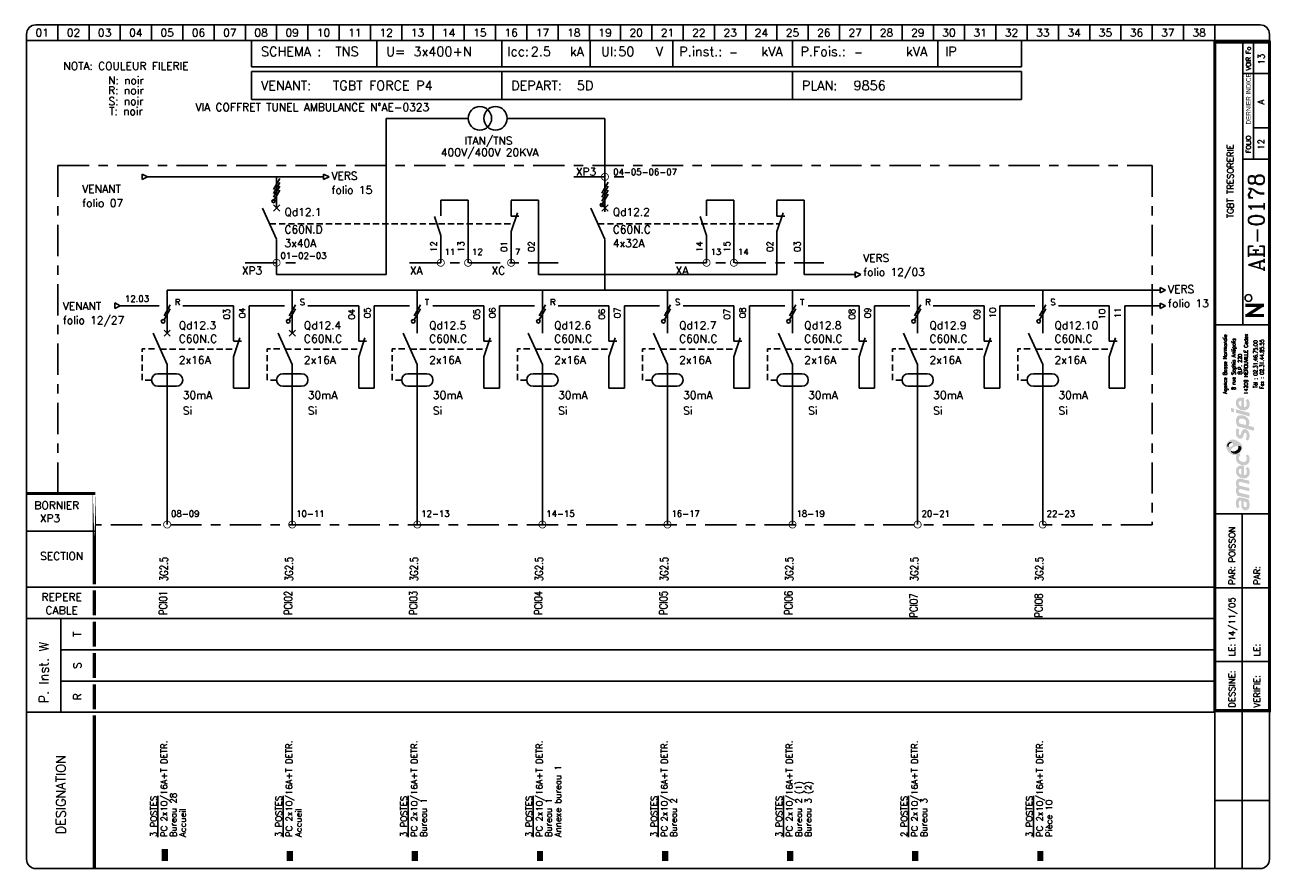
# Model space of a CAD drawing. Header units: millimetres. Extents: x 0 to 398, y -1 to 270.
import ezdxf
from ezdxf.enums import TextEntityAlignment as Align

# ---------------------------------------------------------------- set-up
doc = ezdxf.new("R2010")
doc.units = ezdxf.units.MM
doc.header["$LTSCALE"] = 20
doc.header["$MEASUREMENT"] = 0
doc.linetypes.add('AXES', pattern=[0.95, 0.5, -0.15, 0.15, -0.15])
doc.linetypes.add('DISCONTINU', pattern=[0.15, 0.1, -0.05])
for name, color, linetype in [('POINTILLE', 5, 'DISCONTINU'), ('TEXTE', 3, 'Continuous'), ('TRAIAXE', 6, 'AXES'), ('TRAIFIN', 1, 'Continuous'), ('TRAIGROS', 2, 'Continuous'), ('TRAIMOY', 4, 'Continuous')]:
    doc.layers.add(name, color=color, linetype=linetype)
doc.styles.add('ROMANC', font='romanc')
doc.styles.add('ROMANS8', font='ROMANS8.shx')
doc.styles.get("Standard").update_dxf_attribs({"font": 'simplex.shx'})
doc.styles.add('TEXTE', font='txt8', dxfattribs={"height": 2.5})
doc.styles.add('TXT', font='txt', dxfattribs={"width": 0.8})

# ---------------------------------------------------------------- blocks, each defined once
blk = doc.blocks.new('CART')
at = {"layer": 'TEXTE', "color": 7}
for p, q in [((72.02, 264.91), (72.02, 256.49)), ((112.02, 264.91), (112.02, 256.49)), ((152.02, 264.91), (152.02, 256.49)), ((180.26, 264.91), (180.26, 256.49)), ((206.73, 264.91), (206.73, 256.49)), ((244.98, 264.91), (244.98, 256.49)), ((291.46, 264.91), (291.46, 256.49)), ((318.22, 264.91), (318.22, 256.49)), ((318.22, 256.49), (72.02, 256.49)), ((72, 255), (318.25, 255)), ((72, 246), (72, 255)), ((152, 255), (152, 246)), ((245, 255), (245, 246)), ((318.25, 255), (318.25, 246)), ((318.25, 246), (72, 246)), ((11.02, 79.91), (11.02, 49.91))]:
    blk.add_line(p, q, dxfattribs=at)
at = {"layer": 'TEXTE', "color": 7, "const_width": 1}
for points in [[(395.77, 180.16), (389.77, 180.16)], [(390.27, 176.91), (395.27, 180.16)], [(395.77, 176.91), (389.77, 176.91)]]:
    blk.add_lwpolyline(points, dxfattribs=at)
at = {"layer": 'TEXTE', "color": 7}
blk.add_circle((390.78, 182.5), 1.08, dxfattribs=at)
at = {"layer": 'TRAIAXE', "color": 6}
for p, q in [((10.02, 224.91), (360.02, 224.91)), ((10.02, 119.91), (10.02, 224.91)), ((360.02, 224.91), (360.02, 109.91)), ((360.02, 109.91), (22.02, 109.91))]:
    blk.add_line(p, q, dxfattribs=at)
at = {"layer": 'TRAIFIN', "color": 7}
for p, q in [((10.02, 269.91), (10.02, 264.91)), ((20.02, 269.91), (20.02, 264.91)), ((30.02, 269.91), (30.02, 264.91)), ((40.02, 269.91), (40.02, 264.91)), ((50.02, 269.91), (50.02, 264.91)), ((60.02, 269.91), (60.02, 264.91)), ((70.02, 269.91), (70.02, 264.91)), ((80.02, 269.91), (80.02, 264.91)), ((90.02, 269.91), (90.02, 264.91)), ((100.02, 269.91), (100.02, 264.91)), ((110.02, 269.91), (110.02, 264.91)), ((120.02, 269.91), (120.02, 264.91)), ((130.02, 269.91), (130.02, 264.91)), ((140.02, 269.91), (140.02, 264.91)), ((150.02, 269.91), (150.02, 264.91)), ((160.02, 269.91), (160.02, 264.91)), ((170.02, 269.91), (170.02, 264.91)), ((180.02, 269.91), (180.02, 264.91)), ((190.02, 269.91), (190.02, 264.91)), ((200.02, 269.91), (200.02, 264.91)), ((210.02, 269.91), (210.02, 264.91)), ((220.02, 269.91), (220.02, 264.91)), ((230.02, 269.91), (230.02, 264.91)), ((240.02, 269.91), (240.02, 264.91)), ((250.02, 269.91), (250.02, 264.91)), ((260.02, 269.91), (260.02, 264.91)), ((270.02, 269.91), (270.02, 264.91)), ((280.02, 269.91), (280.02, 264.91)), ((290.02, 269.91), (290.02, 264.91)), ((300.02, 269.91), (300.02, 264.91)), ((310.02, 269.91), (310.02, 264.91)), ((320.02, 269.91), (320.02, 264.91)), ((330.02, 269.91), (330.02, 264.91)), ((340.02, 269.91), (340.02, 264.91)), ((350.02, 269.91), (350.02, 264.91)), ((360.02, 269.91), (360.02, 264.91)), ((370.02, 269.91), (370.02, 264.91)), ((380.02, 269.91), (380.02, 264.91)), ((392.43, 226.95), (392.43, 264.41)), ((392.43, 237), (396.98, 237))]:
    blk.add_line(p, q, dxfattribs=at)
at = {"layer": 'TRAIGROS', "color": 7}
for p, q in [((3.02, 269.91), (394.52, 269.91)), ((0.02, 266.91), (0.02, 264.91)), ((397.52, 264.91), (0.02, 264.91)), ((397.52, 264.91), (0.02, 264.91)), ((0.02, 264.91), (0.02, 2.91)), ((389.02, 173.91), (389.02, 264.41)), ((397.52, 266.91), (397.52, 264.91)), ((397.52, 2.91), (397.52, 264.91)), ((389.02, 254.41), (397.02, 254.41)), ((389.02, 226.92), (397.02, 226.92)), ((380.02, 173.91), (397.52, 173.91)), ((380.02, 113.43), (397.53, 113.43)), ((0.02, 107.91), (22.02, 107.91)), ((0.02, 89.91), (380.02, 89.91)), ((11.02, 79.91), (0.02, 79.91)), ((11.02, 79.91), (380.02, 79.91)), ((11.02, 69.91), (380.02, 69.91)), ((11.02, 59.91), (380.02, 59.91)), ((0.02, 49.91), (380.02, 49.91)), ((380.02, -0.12), (380.02, 50.43)), ((3.02, -0.09), (394.52, -0.09))]:
    blk.add_line(p, q, dxfattribs=at)
for points, const_width in [([(380.02, 264.41), (380.02, 50.43), (397.52, 50.43), (397.52, 264.41), (380.02, 264.41)], 1), ([(0.02, 119.91), (22.02, 119.91)], 1), ([(21.73, 88.91), (21.73, 80.91)], 1), ([(21.73, 78.91), (21.73, 70.91)], 1), ([(21.73, 68.91), (21.73, 60.91)], 1), ([(21.73, 58.91), (21.73, 50.91)], 1), ([(21.73, 48.91), (21.73, 43.38)], 1), ([(21.73, 43.38), (21.73, -0.09)], 1), ([(44.23, 6.14), (44.23, 2.27)], 2), ([(84.23, 5.5), (84.23, 2.27)], 2), ([(124.23, 5.5), (124.23, 2.27)], 2), ([(164.23, 5.5), (164.23, 2.27)], 2), ([(204.23, 5.5), (204.23, 2.27)], 2), ([(244.23, 5.5), (244.23, 2.27)], 2), ([(284.23, 5.5), (284.23, 2.27)], 2), ([(324.23, 5.5), (324.23, 2.27)], 2)]:
    blk.add_lwpolyline(points, dxfattribs=dict(at, const_width=const_width))
at = {"layer": 'TRAIGROS', "color": 7, "const_width": 1}
blk.add_lwpolyline([(21.73, 119.95), (21.73, 90.91)], close=True, dxfattribs=at)
at = {"layer": 'TRAIGROS', "color": 7}
for centre, start, end in [((3.02, 266.91), 90, 180), ((394.52, 266.91), 0, 90), ((3.02, 2.91), 180, 270), ((394.52, 2.91), 270, 0)]:
    blk.add_arc(centre, 3, start, end, dxfattribs=at)
at = {"layer": 'TRAIMOY', "color": 7}
for p, q in [((388.77, -0.1), (388.77, 113.43)), ((380.02, 89.73), (397.53, 89.73)), ((380.02, 66.18), (397.53, 66.18)), ((380.02, 21.66), (397.53, 21.66))]:
    blk.add_line(p, q, dxfattribs=at)
at = {"layer": 'TEXTE', "color": 7}
for s, p in [('01', (5.02, 267.41)), ('02', (15.02, 267.41)), ('03', (25.02, 267.41)), ('04', (35.02, 267.41)), ('05', (45.02, 267.41)), ('06', (55.02, 267.41)), ('07', (65.02, 267.41)), ('08', (75.02, 267.41)), ('09', (85.02, 267.41)), ('10', (95.02, 267.41)), ('11', (105.02, 267.41)), ('12', (115.02, 267.41)), ('13', (125.02, 267.41)), ('14', (135.02, 267.41)), ('15', (145.02, 267.41)), ('16', (155.02, 267.41)), ('17', (165.02, 267.41)), ('18', (175.02, 267.41)), ('19', (185.02, 267.41)), ('20', (195.02, 267.41)), ('21', (205.02, 267.41)), ('22', (215.02, 267.41)), ('23', (225.02, 267.41)), ('24', (235.02, 267.41)), ('25', (245.02, 267.41)), ('26', (255.02, 267.41)), ('27', (265.02, 267.41)), ('28', (275.02, 267.41)), ('29', (285.02, 267.41)), ('30', (295.02, 267.41)), ('31', (305.02, 267.41)), ('32', (315.02, 267.41)), ('33', (325.02, 267.41)), ('34', (335.02, 267.41)), ('35', (345.02, 267.41)), ('36', (355.02, 267.41)), ('37', (365.02, 267.41)), ('38', (375.02, 267.41))]:
    blk.add_text(s, height=2.5, dxfattribs=at).set_placement(p, align=Align.MIDDLE)
for s, height, p in [('kA', 3, (173.77, 259.91)), ('Ul:', 3, (183.77, 259.91)), ('P.inst.:', 3, (208.77, 259.91)), ('kVA', 3, (235.02, 259.91)), ('P.Fois.:', 3, (247.52, 259.91)), ('kVA', 3, (281.27, 259.91)), ('SCHEMA :', 3, (75.02, 259.91)), ('U=', 3, (115.02, 259.91)), ('Icc:', 3, (153.77, 259.91)), ('V', 3, (201.27, 259.91)), ('IP', 3, (293.77, 259.91)), ('VENANT:', 3, (75, 249)), ('DEPART:', 3, (155, 249)), ('PLAN:', 3, (248, 249)), ('BORNIER', 2.5, (2.52, 114.91))]:
    blk.add_text(s, height=height, dxfattribs=at).set_placement(p)
at = {"layer": 'TEXTE', "color": 7, "width": 0.867769}
blk.add_text('VOIR Fo', height=1.5, rotation=90, dxfattribs=at).set_placement((391.52, 255.41), (391.52, 262.91), align=Align.FIT)
at = {"layer": 'TEXTE', "color": 7, "style": 'TXT', "width": 0.8}
blk.add_text('DERNIER INDICE', height=1.5, rotation=90, dxfattribs=at).set_placement((391.52, 238.03))
at = {"layer": 'TEXTE', "color": 7}
for s, height, p in [('FOLIO', 1.5, (391.52, 231.67)), ('T', 2.5, (17.52, 74.91)), ('S', 2.5, (17.52, 64.91)), ('R', 2.5, (17.52, 54.91))]:
    blk.add_text(s, height=height, rotation=90, dxfattribs=at).set_placement(p, align=Align.CENTER)
for s, p in [('SECTION', (11.27, 98.66)), ('REPERE', (11.27, 85.59)), ('CABLE', (11.27, 81.3))]:
    blk.add_text(s, height=2.5, dxfattribs=at).set_placement(p, align=Align.CENTER)
for s, height, p in [('PAR:', 2, (386.53, 90.73)), ('PAR:', 2, (394.53, 90.73)), ('P. Inst. W', 3, (7.05, 52.81)), ('LE:', 2, (386.53, 67.86)), ('LE:', 2, (394.53, 67.86)), ('DESSINE:', 2, (386.53, 51.43)), ('VERIFIE:', 2, (394.53, 51.43)), ('DESIGNATION', 3, (12.52, 10.91))]:
    blk.add_text(s, height=height, rotation=90, dxfattribs=at).set_placement(p)
at = {"layer": 'TEXTE', "color": 4, "style": 'ROMANC'}
for tag, height, p in [('FOLIO_SUIVANT', 2, (395.92, 258.95)), ('INDICE', 2, (395.81, 245.26)), ('FOLIO', 2, (395.81, 231.67)), ('NUMERO', 5, (395.81, 206.7))]:
    blk.add_attdef(tag, text='', height=height, rotation=90, dxfattribs=at).set_placement(p, align=Align.CENTER)
for tag, p, height in [('REGIME_DE_NEUTRE', (98.77, 259.91), 3), ('TENSION', (123.77, 259.91), 3), ('ICC', (161.27, 259.91), 3), ('UI', (189.27, 259.91), 3), ('P_INSTAL', (224.73, 259.91), 2.5), ('PUISSSANCE_DE_FOISO', (264.73, 259.91), 2.5), ('VENANT_DE', (98, 249), 3), ('DEPART', (176, 249), 3), ('PLAN', (264.5, 249), 3)]:
    blk.add_attdef(tag, p, '', height=height, dxfattribs=at)
blk.add_attdef('INTITULE_DU_PLAN', text='', height=2, rotation=90, dxfattribs=at).set_placement((385.02, 219.91), align=Align.MIDDLE)
for tag, p in [('DESSINATEUR', (386.55, 97.87)), ('DATE', (386.53, 72.67))]:
    blk.add_attdef(tag, p, '', height=2, rotation=90, dxfattribs=at)
blk = doc.blocks.new('JC')
at = {"layer": 'TEXTE'}
for s, p in [('NOTA: COULEUR FILERIE', (10.73, 20.01)), ('N: noir', (10.73, 15.46)), ('R: noir', (10.73, 12.25)), ('S: noir', (10.73, 8.81)), ('T: noir', (10.73, 5.6))]:
    blk.add_text(s, height=2.5, dxfattribs=at).set_placement(p, align=Align.MIDDLE)
blk = doc.blocks.new('LOGO')
h = blk.add_hatch(color=187)
h.paths.add_polyline_path([(0.27, -25.15), (-0.26, -25.03), (-0.61, -25.01), (-0.96, -25.01), (-1.3, -25.15), (-1.56, -25.39), (-1.76, -25.66), (-1.92, -26.06), (-2.01, -26.61), (-2, -27.13), (-1.95, -27.54), (-1.82, -27.98), (-1.59, -28.49), (-0.78, -28.03), (-0.88, -27.84), (-0.99, -27.58), (-1.06, -27.27), (-1.09, -26.94), (-1.07, -26.65), (-1.03, -26.36), (-0.9, -26.15), (-0.74, -26.05), (-0.59, -26.04), (-0.23, -26.1), (-0.26, -26.47), (-0.29, -26.77), (-0.31, -27.1), (-0.31, -27.41), (-0.26, -27.77), (-0.19, -28.1), (-0.05, -28.44), (0.2, -28.78), (0.48, -28.98), (0.87, -29.11), (1.22, -29.1), (1.58, -29.04), (1.84, -28.87), (2.14, -28.53), (2.3, -28.16), (2.37, -27.71), (2.36, -27.1), (2.28, -26.51), (2.08, -25.89), (1.89, -25.54), (0.84, -25.3)])
h.paths.add_polyline_path([(0.54, -26.31), (1.32, -26.47), (1.41, -26.69), (1.48, -27.01), (1.49, -27.42), (1.48, -27.74), (1.4, -27.9), (1.29, -28.03), (1.14, -28.09), (0.96, -28.1), (0.81, -28.07), (0.69, -27.97), (0.6, -27.85), (0.54, -27.71), (0.5, -27.54), (0.49, -27.3), (0.49, -27.06), (0.5, -26.59)], flags=16)
h.paths.add_polyline_path([(-0.88, -23.47), (-0.97, -23.29), (-1.06, -23.08), (-1.08, -22.86), (-1.05, -22.63), (-0.97, -22.45), (-0.79, -22.36), (-0.5, -22.33), (2.29, -23.01), (2.29, -21.94), (-0.8, -21.24), (-0.96, -21.08), (-1.06, -20.77), (-1.1, -20.45), (-1, -20.2), (-0.87, -20.11), (-0.7, -20.03), (-0.48, -20.05), (2.29, -20.7), (2.29, -19.65), (-0.36, -19.01), (-0.65, -19), (-1.01, -19.01), (-1.3, -19.12), (-1.55, -19.28), (-1.77, -19.54), (-1.9, -19.8), (-1.98, -20), (-2.02, -20.38), (-2.01, -20.76), (-1.91, -21.13), (-1.79, -21.45), (-1.64, -21.71), (-1.75, -21.83), (-1.89, -22.08), (-1.98, -22.36), (-2.01, -22.66), (-2.01, -23), (-1.95, -23.36), (-1.85, -23.71), (-1.69, -24.08), (-1.5, -24.43), (2.29, -25.32), (2.29, -24.26)])
h.paths.add_polyline_path([(-0.19, -14.81), (-0.51, -14.81), (-0.91, -14.88), (-1.19, -15), (-1.42, -15.16), (-1.64, -15.38), (-1.83, -15.67), (-1.95, -15.97), (-2, -16.26), (-2.02, -16.52), (-2.01, -16.84), (-1.96, -17.15), (-1.84, -17.46), (-1.65, -17.81), (-1.41, -18.09), (-1.14, -18.33), (-0.89, -18.51), (-0.59, -18.68), (-0.17, -18.82), (0.24, -18.89), (0.59, -18.91), (0.98, -18.88), (1.37, -18.75), (1.77, -18.51), (2.17, -18.06), (2.33, -17.58), (2.38, -17.11), (2.38, -16.56), (2.33, -16.15), (2.2, -15.79), (2.03, -15.5), (1.82, -15.25), (1.14, -15.68), (1.3, -15.94), (1.42, -16.3), (1.49, -16.68), (1.49, -16.99), (1.43, -17.33), (1.23, -17.63), (0.99, -17.81), (0.79, -17.86), (0.6, -17.84), (0.6, -14.97), (0.23, -14.85)])
h.paths.add_polyline_path([(-0.26, -17.69), (-0.43, -17.64), (-0.58, -17.55), (-0.76, -17.39), (-0.9, -17.24), (-1.01, -17.02), (-1.06, -16.86), (-1.08, -16.63), (-1.06, -16.36), (-0.96, -16.16), (-0.83, -15.98), (-0.62, -15.87), (-0.44, -15.83), (-0.26, -15.83)], flags=16)
h.paths.add_polyline_path([(-0.09, -13.56), (-0.44, -13.4), (-0.74, -13.16), (-0.95, -12.9), (-1.04, -12.61), (-1.08, -12.36), (-1.02, -12.05), (-0.89, -11.83), (-0.73, -11.69), (-0.61, -11.61), (-0.5, -11.55), (-0.88, -10.89), (-1.08, -11.04), (-1.32, -11.18), (-1.51, -11.28), (-1.78, -11.38), (-1.87, -11.55), (-1.97, -11.89), (-2.01, -12.3), (-1.98, -12.76), (-1.82, -13.35), (-1.54, -13.76), (-1.25, -14.08), (-0.85, -14.34), (-0.48, -14.51), (-0.05, -14.65), (0.44, -14.71), (0.94, -14.69), (1.47, -14.5), (1.83, -14.25), (2.09, -13.94), (2.26, -13.6), (2.36, -13.21), (2.39, -12.82), (2.37, -12.43), (2.27, -11.98), (2.07, -11.58), (1.82, -11.23), (1.12, -11.67), (1.29, -11.95), (1.43, -12.27), (1.45, -12.61), (1.43, -12.96), (1.23, -13.36), (0.95, -13.57), (0.61, -13.63), (0.31, -13.63)])
h.paths.add_polyline_path([(1.25, -3.19), (0.94, -3.13), (0.59, -3.14), (0.32, -3.25), (0.1, -3.49), (-0.12, -3.81), (-0.25, -4.17), (-0.38, -4.62), (-0.46, -4.92), (-0.59, -5.03), (-0.74, -5.08), (-0.86, -5.03), (-0.96, -4.94), (-1.06, -4.74), (-1.12, -4.53), (-1.11, -4.23), (-1.07, -3.86), (-1.01, -3.51), (-0.93, -3.23), (-1.72, -2.85), (-1.84, -3.12), (-1.93, -3.4), (-1.97, -3.68), (-2, -3.98), (-2.02, -4.32), (-2, -4.65), (-1.94, -5.01), (-1.8, -5.31), (-1.64, -5.58), (-1.4, -5.84), (-1.11, -6.04), (-0.85, -6.17), (-0.56, -6.2), (-0.24, -6.15), (0.01, -5.99), (0.18, -5.81), (0.32, -5.51), (0.41, -5.18), (0.51, -4.86), (0.57, -4.63), (0.67, -4.45), (0.78, -4.33), (0.97, -4.29), (1.15, -4.35), (1.3, -4.55), (1.41, -4.85), (1.44, -5.24), (1.41, -5.62), (1.33, -5.91), (1.23, -6.15), (1.09, -6.39), (1.78, -6.81), (1.86, -6.74), (1.97, -6.61), (2.14, -6.32), (2.27, -6), (2.36, -5.62), (2.37, -5.24), (2.35, -4.86), (2.3, -4.52), (2.19, -4.21), (2.03, -3.92), (1.85, -3.65), (1.57, -3.35)])
h.paths.add_polyline_path([(1.14, 0.91), (0.82, 1.08), (0.5, 1.2), (0.1, 1.27), (-0.26, 1.3), (-0.73, 1.29), (-1.12, 1.19), (-1.38, 1.04), (-1.61, 0.8), (-1.77, 0.55), (-1.89, 0.33), (-1.98, 0.01), (-2.01, -0.32), (-1.99, -0.65), (-1.95, -1.02), (-1.88, -1.34), (-1.76, -1.63), (-1.63, -1.96), (-1.52, -2.24), (3.84, -3.66), (3.84, -2.51), (1.96, -2.01), (2.11, -1.85), (2.24, -1.56), (2.27, -1.32), (2.29, -1.04), (2.27, -0.75), (2.21, -0.44), (2.07, -0.1), (1.9, 0.2), (1.71, 0.44), (1.43, 0.71)])
h.paths.add_polyline_path([(0.98, -1.77), (-0.92, -1.28), (-0.98, -1.1), (-1.05, -0.84), (-1.07, -0.56), (-1.04, -0.29), (-0.94, -0.06), (-0.77, 0.11), (-0.53, 0.2), (-0.24, 0.22), (0.04, 0.2), (0.35, 0.13), (0.58, 0.05), (0.81, -0.07), (1.02, -0.24), (1.19, -0.46), (1.27, -0.68), (1.28, -0.93), (1.28, -1.16), (1.24, -1.43), (1.15, -1.61)], flags=16)
h.paths.add_polyline_path([(-1.97, 3.22), (-1.97, 2.11), (2.35, 0.95), (2.35, 2.06)])
h.paths.add_polyline_path([(-3.55, 3.65), (-3.55, 2.48), (-2.65, 2.25), (-2.65, 3.43)])
h.paths.add_polyline_path([(-0.19, 6.99), (-0.51, 6.99), (-0.91, 6.92), (-1.19, 6.81), (-1.42, 6.64), (-1.64, 6.43), (-1.83, 6.14), (-1.95, 5.83), (-2, 5.54), (-2.02, 5.28), (-2.01, 4.96), (-1.96, 4.66), (-1.84, 4.34), (-1.65, 4), (-1.41, 3.71), (-1.14, 3.48), (-0.89, 3.29), (-0.59, 3.12), (-0.17, 2.98), (0.24, 2.92), (0.59, 2.89), (0.98, 2.93), (1.37, 3.06), (1.77, 3.29), (2.17, 3.75), (2.33, 4.22), (2.38, 4.7), (2.38, 5.24), (2.33, 5.65), (2.2, 6.02), (2.03, 6.3), (1.82, 6.56), (1.14, 6.13), (1.3, 5.87), (1.42, 5.5), (1.49, 5.12), (1.49, 4.82), (1.43, 4.47), (1.23, 4.17), (0.99, 4), (0.79, 3.94), (0.6, 3.96), (0.6, 6.83), (0.23, 6.96)])
h.paths.add_polyline_path([(-0.26, 4.11), (-0.43, 4.16), (-0.58, 4.26), (-0.76, 4.42), (-0.9, 4.56), (-1.01, 4.78), (-1.06, 4.95), (-1.08, 5.17), (-1.06, 5.44), (-0.96, 5.64), (-0.83, 5.82), (-0.62, 5.93), (-0.44, 5.97), (-0.26, 5.97)], flags=16)
h = blk.add_hatch(color=135)
h.paths.add_polyline_path([(-2.62, -6.48), (-2.99, -6.44), (-3.33, -6.46), (-3.66, -6.54), (-3.9, -6.66), (-4.19, -6.88), (-4.48, -7.12), (-4.72, -7.4), (-4.9, -7.71), (-5.08, -8.08), (-5.15, -8.51), (-5.14, -8.84), (-5.03, -9.22), (-4.88, -9.56), (-4.68, -9.88), (-4.46, -10.22), (-4.19, -10.51), (-3.87, -10.81), (-3.57, -11.02), (-3.23, -11.21), (-2.91, -11.36), (-2.54, -11.44), (-2.16, -11.45), (-1.78, -11.38), (-1.51, -11.28), (-1.32, -11.18), (-1.08, -11.04), (-0.88, -10.89), (-0.73, -10.77), (-0.54, -10.54), (-0.29, -10.22), (-0.06, -9.77), (0.06, -9.2), (0.05, -8.64), (-0.11, -8.22), (-0.36, -7.85), (-0.69, -7.52), (-1.07, -7.21), (-1.43, -6.95), (-1.9, -6.73), (-2.27, -6.57)])
h.paths.add_polyline_path([(-2.94, -7.94), (-2.93, -8.06), (-2.93, -8.18), (-2.98, -8.34), (-3.08, -8.43), (-3.22, -8.54), (-3.43, -8.66), (-3.65, -8.75), (-3.89, -8.84), (-4.16, -8.87), (-4.34, -8.85), (-4.5, -8.82), (-4.67, -8.73), (-4.76, -8.58), (-4.8, -8.43), (-4.79, -8.24), (-4.75, -8.06), (-4.69, -7.92), (-4.59, -7.78), (-4.48, -7.64), (-4.34, -7.51), (-4.19, -7.41), (-4, -7.31), (-3.79, -7.28), (-3.58, -7.31), (-3.42, -7.38), (-3.25, -7.49), (-3.12, -7.62), (-3.02, -7.79)], flags=16)
h.paths.add_polyline_path([(-1.84, -8.57), (-1.32, -8.49), (-1.12, -8.49), (-0.87, -8.49), (-0.65, -8.57), (-0.45, -8.72), (-0.32, -8.9), (-0.26, -9.1), (-0.28, -9.35), (-0.35, -9.63), (-0.51, -9.97), (-0.73, -10.32), (-1.02, -10.58), (-1.39, -10.82), (-1.78, -10.98), (-2.23, -11.04), (-2.55, -11.01), (-2.82, -10.95), (-3.16, -10.77), (-3.4, -10.52), (-3.53, -10.28), (-3.6, -10.02), (-3.6, -9.73), (-3.5, -9.48), (-3.31, -9.23), (-3, -9.04), (-2.68, -8.88), (-2.26, -8.71)], flags=16)
h = blk.add_hatch(color=253)
h.paths.add_polyline_path([(-4, -7.31), (-4.19, -7.41), (-4.34, -7.51), (-4.48, -7.64), (-4.59, -7.78), (-4.69, -7.92), (-4.75, -8.06), (-4.79, -8.24), (-4.8, -8.43), (-4.76, -8.58), (-4.67, -8.73), (-4.5, -8.82), (-4.34, -8.85), (-4.36, -8.64), (-4.33, -8.43), (-4.27, -8.21), (-4.19, -8.05), (-4.09, -7.91), (-3.95, -7.79), (-3.82, -7.69), (-3.65, -7.62), (-3.47, -7.58), (-3.28, -7.58), (-3.12, -7.62), (-3.25, -7.49), (-3.42, -7.38), (-3.58, -7.31), (-3.79, -7.28)])
h.paths.add_polyline_path([(-0.87, -8.49), (-1.12, -8.49), (-1.32, -8.49), (-1.27, -8.65), (-1.22, -8.89), (-1.24, -9.17), (-1.31, -9.4), (-1.45, -9.63), (-1.67, -9.84), (-1.91, -10), (-2.2, -10.15), (-2.48, -10.22), (-2.71, -10.25), (-2.97, -10.24), (-3.22, -10.21), (-3.44, -10.12), (-3.6, -10.02), (-3.53, -10.28), (-3.4, -10.52), (-3.16, -10.77), (-2.82, -10.95), (-2.55, -11.01), (-2.23, -11.04), (-1.78, -10.98), (-1.39, -10.82), (-1.02, -10.58), (-0.73, -10.32), (-0.51, -9.97), (-0.35, -9.63), (-0.28, -9.35), (-0.26, -9.1), (-0.32, -8.9), (-0.45, -8.72), (-0.65, -8.57)])
at = {"color": 7, "style": 'ROMANS8', "width": 0.8}
for s, height, p in [('Agence Basse Normandie', 1.2384, (-4.85, 17.68)), ('8 rue Sophia Antipolis', 1.2384, (-2.12, 17.68)), ('14209 HEROUVILLE Cedex', 1.2384, (1.84, 17.68)), ('B.P. 220', 1.238, (-0.08, 17.68)), ('Tél : 02.31.46.75.00', 1.2384, (4.88, 17.68)), ('Fax : 02.31.44.85.55', 1.2384, (6.91, 17.68))]:
    blk.add_text(s, height=height, rotation=90, dxfattribs=at).set_placement(p, align=Align.CENTER)
blk = doc.blocks.new('U100')
at = {"layer": 'TRAIFIN'}
for p, q in [((1.11, 2.62), (-0.89, -0.88)), ((-0.89, -2.13), (1.11, 1.37))]:
    blk.add_line(p, q, dxfattribs=at)
blk.add_circle((-1.18, -2.64), 0.585, dxfattribs=at)
blk = doc.blocks.new('R12')
at = {"layer": 'TRAIFIN'}
blk.add_line((0, 0), (0, 10), dxfattribs=at)
at = {"layer": 'TRAIGROS'}
for p, q in [((2, 16), (0, 10)), ((0, 15), (2.5, 15))]:
    blk.add_line(p, q, dxfattribs=at)
blk = doc.blocks.new('U75')
at = {"layer": 'TRAIFIN', "const_width": 0.25}
blk.add_lwpolyline([(-1.125, 0, 1), (1.125, 0, 1)], format="xyb", close=True, dxfattribs=at)
blk = doc.blocks.new('U102')
at = {"layer": 'TRAIFIN'}
for p, q in [((1, 0.75), (-1, -2.75)), ((-1, -4), (1, -0.5)), ((1, -1.75), (-1, -5.25)), ((-1, -6.5), (1, -3))]:
    blk.add_line(p, q, dxfattribs=at)
blk.add_circle((-1, -6.5), 0.5, dxfattribs=at)

msp = doc.modelspace()

# ---------------------------------------------------------------- linework, layer by layer
for p, q in [((36.97, 222.17), (36.97, 220.4)), ((36.97, 222.17), (38.75, 221.29)), ((36.97, 220.4), (38.75, 221.29)), ((95, 222.17), (95, 220.4)), ((95, 222.17), (96.78, 221.29)), ((95, 220.4), (96.78, 221.29)), ((265, 190.89), (266.78, 190)), ((265, 190.89), (265, 189.11)), ((265, 189.11), (266.78, 190)), ((362.5, 185.89), (364.28, 185)), ((362.5, 185.89), (362.5, 184.11)), ((362.5, 184.11), (364.28, 185)), ((28.22, 180.92), (28.22, 179.15)), ((28.22, 180.92), (30, 180.04)), ((28.22, 179.15), (30, 180.04)), ((362.5, 180.89), (364.28, 180)), ((362.5, 180.89), (362.5, 179.11)), ((362.5, 179.11), (364.28, 180))]:
    msp.add_line(p, q)
at = {"layer": 'POINTILLE'}
for p, q in [((77.77, 206.25), (155.83, 206.25)), ((182.77, 206.25), (240.83, 206.25)), ((42.8, 166.14), (67.06, 166.14)), ((82.8, 166.14), (107.06, 166.14)), ((122.8, 166.14), (147.06, 166.14)), ((162.8, 166.14), (187.06, 166.14)), ((202.8, 166.14), (227.06, 166.14)), ((242.8, 166.14), (267.06, 166.14)), ((282.8, 166.14), (307.06, 166.14)), ((322.8, 166.14), (347.06, 166.14))]:
    msp.add_line(p, q, dxfattribs=at)
at = {"layer": 'POINTILLE', "flags": 128}
for points in [[(40, 156.25), (37, 156.25), (37, 166.25), (42, 166.25)], [(80, 156.25), (77, 156.25), (77, 166.25), (82, 166.25)], [(120, 156.25), (117, 156.25), (117, 166.25), (122, 166.25)], [(160, 156.25), (157, 156.25), (157, 166.25), (162, 166.25)], [(200, 156.25), (197, 156.25), (197, 166.25), (202, 166.25)], [(240, 156.25), (237, 156.25), (237, 166.25), (242, 166.25)], [(280, 156.25), (277, 156.25), (277, 166.25), (282, 166.25)], [(320, 156.25), (317, 156.25), (317, 166.25), (322, 166.25)]]:
    msp.add_lwpolyline(points, dxfattribs=at)
at = {"layer": 'TRAIAXE'}
for p, q in [((175, 221.29), (192.5, 221.25)), ((70, 193.79), (87.5, 193.75)), ((122.5, 193.79), (170, 193.75)), ((207.5, 193.79), (255, 193.75))]:
    msp.add_line(p, q, dxfattribs=at)
at = {"layer": 'TRAIFIN'}
for p, q in [((132.5, 208.79), (132.5, 213.79)), ((141.25, 213.79), (132.5, 213.79)), ((141.25, 213.79), (141.25, 193.79)), ((163.75, 213.79), (155, 213.79)), ((155, 208.75), (155, 213.75)), ((163.75, 213.79), (163.75, 190)), ((226.25, 213.79), (217.5, 213.79)), ((217.5, 208.79), (217.5, 213.79)), ((226.25, 213.79), (226.25, 193.79)), ((248.75, 213.79), (240, 213.79)), ((240, 208.75), (240, 213.75)), ((248.75, 213.79), (248.75, 190)), ((132.5, 193.79), (132.5, 202.54)), ((217.5, 193.79), (217.5, 202.54)), ((240, 190), (240, 193.75)), ((163.75, 190), (240, 190)), ((248.75, 190), (265, 190)), ((66.25, 168.75), (66.25, 180.04)), ((71.25, 153.64), (71.25, 180)), ((106.25, 168.71), (106.25, 180)), ((111.25, 153.64), (111.25, 180)), ((146.25, 168.71), (146.25, 180)), ((151.25, 153.64), (151.25, 180)), ((186.25, 168.71), (186.25, 180)), ((191.25, 153.64), (191.25, 180)), ((226.25, 168.71), (226.25, 180)), ((231.25, 153.64), (231.25, 180)), ((266.25, 168.71), (266.25, 180)), ((271.25, 153.64), (271.25, 180)), ((306.25, 168.71), (306.25, 180)), ((311.25, 153.64), (311.25, 180)), ((346.25, 168.71), (346.25, 180)), ((351.25, 153.64), (351.25, 180)), ((66.25, 153.71), (66.25, 153.64)), ((66.25, 153.64), (71.25, 153.64)), ((106.25, 153.71), (106.25, 153.64)), ((106.25, 153.64), (111.25, 153.64)), ((146.25, 153.71), (146.25, 153.64)), ((146.25, 153.64), (151.25, 153.64)), ((186.25, 153.71), (186.25, 153.64)), ((186.25, 153.64), (191.25, 153.64)), ((226.25, 153.71), (226.25, 153.64)), ((226.25, 153.64), (231.25, 153.64)), ((266.25, 153.71), (266.25, 153.64)), ((266.25, 153.64), (271.25, 153.64)), ((306.25, 153.71), (306.25, 153.64)), ((306.25, 153.64), (311.25, 153.64)), ((346.25, 153.71), (346.25, 153.64)), ((346.25, 153.64), (351.25, 153.64))]:
    msp.add_line(p, q, dxfattribs=at)
for points in [[(30, 180.04), (42.5, 180.04)], [(50, 180.04), (66.25, 180.04)], [(71.25, 180), (82.5, 180)], [(90, 180), (106.25, 180)], [(111.25, 180), (122.5, 180)], [(130, 180), (146.25, 180)], [(151.25, 180), (162.5, 180)], [(170, 180), (186.25, 180)], [(191.25, 180), (202.5, 180)], [(210, 180), (226.25, 180)], [(231.25, 180), (242.5, 180)], [(250, 180), (266.25, 180)], [(271.25, 180), (282.5, 180)], [(290, 180), (306.25, 180)], [(311.25, 180), (322.5, 180)], [(330, 180), (346.25, 180)], [(351.25, 180), (362.5, 180)]]:
    msp.add_lwpolyline(points, dxfattribs=at)
at = {"layer": 'TRAIGROS'}
for p, q in [((115, 190), (115, 240)), ((115, 240), (141.25, 240)), ((153.75, 240), (185, 240)), ((185, 240), (185, 221.25)), ((95, 221.29), (38.75, 221.29)), ((80, 221.29), (80, 211.25)), ((185, 221.29), (185, 210.04)), ((75.5, 211.29), (80, 201.29)), ((79, 210.29), (81, 212.29)), ((79, 212.29), (81, 210.29)), ((180.5, 211.29), (185, 201.29)), ((184, 212.29), (186, 210.29)), ((184, 210.29), (186, 212.29)), ((130.5, 208.54), (132.5, 202.54)), ((215.5, 208.54), (217.5, 202.54)), ((80, 201.25), (80, 193.75)), ((80, 193.75), (80, 190)), ((80, 190), (115, 190)), ((362.5, 185), (45, 185)), ((44, 170.25), (46, 172.25)), ((44, 172.25), (46, 170.25)), ((84, 172.25), (86, 170.25)), ((84, 170.25), (86, 172.25)), ((40.5, 171.25), (45, 161.25)), ((80.5, 171.25), (85, 161.25)), ((120.5, 171.25), (125, 161.25)), ((160.5, 171.25), (165, 161.25)), ((200.5, 171.25), (205, 161.25)), ((240.5, 171.25), (245, 161.25)), ((280.5, 171.25), (285, 161.25)), ((320.5, 171.25), (325, 161.25)), ((42, 158.25), (48, 158.25)), ((82, 158.25), (88, 158.25)), ((122, 158.25), (128, 158.25)), ((162, 158.25), (168, 158.25)), ((202, 158.25), (208, 158.25)), ((242, 158.25), (248, 158.25)), ((282, 158.25), (288, 158.25)), ((322, 158.25), (328, 158.25)), ((48, 154.25), (42, 154.25)), ((88, 154.25), (82, 154.25)), ((128, 154.25), (122, 154.25)), ((168, 154.25), (162, 154.25)), ((208, 154.25), (202, 154.25)), ((248, 154.25), (242, 154.25)), ((288, 154.25), (282, 154.25)), ((328, 154.25), (322, 154.25))]:
    msp.add_line(p, q, dxfattribs=at)
msp.add_lwpolyline([(185, 201.25), (185, 185.04)], dxfattribs=at)
for centre in [(145, 240), (150, 240)]:
    msp.add_circle(centre, 3.75, dxfattribs=at)
for centre, start, end in [((42, 156.25), 90, 270), ((48, 156.25), 270, 90), ((82, 156.25), 90, 270), ((88, 156.25), 270, 90), ((122, 156.25), 90, 270), ((128, 156.25), 270, 90), ((162, 156.25), 90, 270), ((168, 156.25), 270, 90), ((202, 156.25), 90, 270), ((208, 156.25), 270, 90), ((242, 156.25), 90, 270), ((248, 156.25), 270, 90), ((282, 156.25), 90, 270), ((288, 156.25), 270, 90), ((322, 156.25), 90, 270), ((328, 156.25), 270, 90)]:
    msp.add_arc(centre, 2, start, end, dxfattribs=at)
at = {"layer": 'TRAIMOY'}
for p, q in [((45, 185), (45, 171.25)), ((85, 185), (85, 171.25)), ((125, 185), (125, 171.25)), ((165, 185), (165, 171.25)), ((205, 185), (205, 171.25)), ((245, 185), (245, 171.25)), ((285, 185), (285, 171.25)), ((325, 185), (325, 171.25)), ((45, 161.25), (45, 110)), ((85, 161.25), (85, 110)), ((125, 161.25), (125, 110)), ((165, 161.25), (165, 110)), ((205, 161.25), (205, 110)), ((245, 161.25), (245, 110)), ((285, 161.25), (285, 110)), ((325, 161.25), (325, 110))]:
    msp.add_line(p, q, dxfattribs=at)

# ---------------------------------------------------------------- block references
msp.add_blockref('CART', (0, 0)).add_auto_attribs({'INTITULE_DU_PLAN': 'TGBT TRESORERIE', 'NUMERO': 'AE-0178', 'FOLIO': '12', 'INDICE': 'A', 'FOLIO_SUIVANT': '13', 'REGIME_DE_NEUTRE': 'TNS', 'TENSION': '3x400+N', 'ICC': '2.5', 'UI': '50', 'P_INSTAL': '-', 'PUISSSANCE_DE_FOISO': '-', 'VENANT_DE': 'TGBT FORCE P4', 'DEPART': '5D', 'PLAN': '9856', 'DATE': '14/11/05', 'DESSINATEUR': 'POISSON'})
for name, p in [('JC', (21.1, 236.75)), ('LOGO', (388.77, 143.67))]:
    msp.add_blockref(name, p)
at = {"layer": 'TEXTE'}
for p in [(155, 193.75), (240, 193.75), (66.25, 153.71), (106.25, 153.71), (146.25, 153.71), (186.25, 153.71), (226.25, 153.71), (266.25, 153.71), (306.25, 153.71), (346.25, 153.71)]:
    msp.add_blockref('R12', p, dxfattribs=at)
at = {"layer": 'TRAIFIN'}
for name, p in [('U102', (80, 220)), ('U102', (185, 218.79)), ('U75', (185, 221.29)), ('U75', (80, 193.79)), ('U75', (132.5, 193.79)), ('U75', (141.25, 193.79)), ('U75', (155, 193.79)), ('U75', (217.5, 193.79)), ('U75', (226.25, 193.79)), ('U75', (45, 110)), ('U75', (85, 110)), ('U75', (125, 110)), ('U75', (165, 110)), ('U75', (205, 110)), ('U75', (245, 110)), ('U75', (285, 110)), ('U75', (325, 110))]:
    msp.add_blockref(name, p, dxfattribs=at)
at = {"layer": 'TRAIMOY'}
for p in [(44.89, 177.68), (84.89, 177.68), (124.89, 177.68), (164.89, 177.68), (204.89, 177.68), (244.89, 177.68), (284.89, 177.68), (324.89, 177.68)]:
    msp.add_blockref('U100', p, dxfattribs=at)

# ---------------------------------------------------------------- texts
at = {"layer": 'TEXTE'}
for s, height, p in [('ITAN/TNS', 2.5, (140.05, 231.61)), ('400V/400V 20KVA', 2.5, (132.55, 227.86)), ('04-05-06-07', 2, (187.64, 221.86)), ('VERS', 2.5, (97.55, 220.36)), ('VENANT', 2.5, (17.85, 216.18)), ('folio 15', 2.5, (97.55, 215.84)), ('folio 07', 2.5, (17.85, 211.65)), ('Qd12.1', 2.5, (82.5, 208.79)), ('Qd12.2', 2.5, (187.5, 208.79)), ('C60N.D', 2.5, (82.5, 203.18)), ('C60N.C', 2.5, (187.5, 203.18)), ('3x40A', 2.5, (82.5, 198.79)), ('4x32A', 2.5, (187.5, 198.79)), ('01-02-03', 2, (81.25, 195.04)), ('11', 2, (133.75, 196.29)), ('12', 2, (142.5, 196.29)), ('7', 2, (156.25, 196.29)), ('13', 2, (218.75, 196.29)), ('14', 2, (227.5, 196.29)), ('VERS', 2.5, (267.55, 194.08)), ('folio 12/03', 2.5, (267.55, 189.55)), ('VERS', 2.5, (365.05, 184.08)), ('VENANT', 2.5, (11.6, 178.68)), ('R', 2, (47.39, 180.18)), ('S', 2, (87.39, 180.18)), ('T', 2, (127.39, 180.18)), ('R', 2, (167.39, 180.18)), ('S', 2, (207.39, 180.18)), ('T', 2, (247.39, 180.18)), ('R', 2, (287.39, 180.18)), ('S', 2, (327.39, 180.18)), ('folio 13', 2.5, (365.05, 179.55)), ('folio 12/27', 2.5, (11.6, 174.15)), ('Qd12.3', 2.5, (48.75, 172.5)), ('Qd12.4', 2.5, (88.75, 172.5)), ('Qd12.5', 2.5, (128.75, 172.5)), ('Qd12.6', 2.5, (168.75, 172.5)), ('Qd12.7', 2.5, (208.75, 172.5)), ('Qd12.8', 2.5, (248.75, 172.5)), ('Qd12.9', 2.5, (288.75, 172.5)), ('Qd12.10', 2.5, (328.75, 172.5)), ('C60N.C', 2.5, (48.75, 168.21)), ('C60N.C', 2.5, (88.75, 168.21)), ('C60N.C', 2.5, (128.75, 168.21)), ('C60N.C', 2.5, (168.75, 168.21)), ('C60N.C', 2.5, (208.75, 168.21)), ('C60N.C', 2.5, (248.75, 168.21)), ('C60N.C', 2.5, (288.75, 168.21)), ('C60N.C', 2.5, (328.75, 168.21)), ('2x16A', 2.5, (48.75, 161.43)), ('2x16A', 2.5, (88.75, 161.43)), ('2x16A', 2.5, (128.75, 161.43)), ('2x16A', 2.5, (168.75, 161.43)), ('2x16A', 2.5, (208.75, 161.43)), ('2x16A', 2.5, (248.75, 161.43)), ('2x16A', 2.5, (288.75, 161.43)), ('2x16A', 2.5, (328.75, 161.43)), ('30mA', 2.5, (50, 150.18)), ('30mA', 2.5, (90, 150.18)), ('30mA', 2.5, (130, 150.18)), ('30mA', 2.5, (170, 150.18)), ('30mA', 2.5, (210, 150.18)), ('30mA', 2.5, (250, 150.18)), ('30mA', 2.5, (290, 150.18)), ('30mA', 2.5, (330, 150.18)), ('Si', 2.5, (50, 145.18)), ('Si', 2.5, (90, 145.18)), ('Si', 2.5, (130, 145.18)), ('Si', 2.5, (170, 145.18)), ('Si', 2.5, (210, 145.18)), ('Si', 2.5, (250, 145.18)), ('Si', 2.5, (290, 145.18)), ('Si', 2.5, (330, 145.18)), ('08-09', 2, (46.25, 112.5)), ('10-11', 2, (86.25, 112.5)), ('12-13', 2, (126.25, 112.5)), ('14-15', 2, (166.25, 112.5)), ('16-17', 2, (206.25, 112.5)), ('18-19', 2, (246.25, 112.5)), ('20-21', 2, (286.25, 112.5)), ('22-23', 2, (326.25, 112.5))]:
    msp.add_text(s, height=height, dxfattribs=at).set_placement(p)
for s, height, p in [('XP3', 2.5, (178.97, 222.94)), ('XP3', 2.5, (72.14, 191.29)), ('XA', 2.5, (124.64, 191.29)), ('XC', 2.5, (150.89, 191.29)), ('XA', 2.5, (209.64, 191.29)), ('12.03', 2, (35.37, 182.29))]:
    msp.add_text(s, height=height, dxfattribs=at).set_placement(p, align=Align.MIDDLE)
for s, p in [('12', (130.25, 198.96)), ('13', (139, 198.96)), ('01', (152.75, 198.96)), ('02', (161.5, 198.96)), ('14', (215.25, 198.96)), ('15', (224, 198.96)), ('02', (237.75, 198.96)), ('03', (246.5, 198.96)), ('03', (64, 177.37)), ('04', (69, 177.76)), ('04', (104, 177.33)), ('05', (109, 177.76)), ('05', (144, 177.33)), ('06', (149, 177.76)), ('06', (184, 177.33)), ('07', (189, 177.76)), ('07', (224, 177.33)), ('08', (229, 177.76)), ('08', (264, 177.33)), ('09', (269, 177.76)), ('09', (304, 177.33)), ('10', (309, 177.76)), ('10', (344, 177.33)), ('11', (349, 177.76))]:
    msp.add_text(s, height=2, rotation=90, dxfattribs=at).set_placement(p, align=Align.MIDDLE)
at = {"layer": 'TEXTE', "color": 4}
msp.add_text(' XP3', height=2.5, dxfattribs=at).set_placement((2.52, 110.74))
at = {"layer": 'TEXTE', "style": 'TEXTE', "width": 0.8}
for s, p in [('3G2.5', (45.19, 95.75)), ('3G2.5', (85.19, 95.75)), ('3G2.5', (125.19, 95.75)), ('3G2.5', (165.19, 95.75)), ('3G2.5', (205.19, 95.75)), ('3G2.5', (245.19, 95.75)), ('3G2.5', (285.19, 95.75)), ('3G2.5', (325.19, 95.75)), ('PCI01', (44.96, 84.92)), ('PCI02', (84.96, 84.92)), ('PCI03', (124.96, 84.92)), ('PCI04', (164.96, 84.92)), ('PCI05', (204.96, 84.92)), ('PCI06', (244.96, 84.92)), ('PCI07', (284.96, 84.09)), ('PCI08', (324.96, 84.09))]:
    msp.add_text(s, height=2.5, rotation=90, dxfattribs=at).set_placement(p, align=Align.CENTER)
at = {"layer": 'TEXTE', "ltscale": 0.9}
for s, p in [('PC 2x10/16A+T DETR.', (45, 10)), ('PC 2x10/16A+T DETR.', (85, 10)), ('PC 2x10/16A+T DETR.', (125, 10)), ('PC 2x10/16A+T DETR.', (165, 10)), ('PC 2x10/16A+T DETR.', (205, 10)), ('PC 2x10/16A+T DETR.', (245, 10)), ('PC 2x10/16A+T DETR.', (285, 10)), ('PC 2x10/16A+T DETR.', (325, 10)), ('Annexe bureau 1', (171, 10)), ('Bureau 2 (1)', (248, 10)), ('Bureau 3 (2)', (251, 10)), ('%%U3 POSTES', (41.67, 10)), ('Bureau 28', (48, 10)), ('%%U3 POSTES', (81.67, 10)), ('%%U3 POSTES', (121.67, 10)), ('Bureau 1', (128, 10)), ('%%U3 POSTES', (161.67, 10)), ('Bureau 1', (168, 10)), ('%%U3 POSTES', (201.67, 10)), ('Bureau 2', (208, 10)), ('%%U3 POSTES', (241.67, 10)), ('%%U2 POSTES', (281.67, 10)), ('Bureau 3', (288, 10)), ('%%U3 POSTES', (321.67, 10)), ('Pièce 10', (328, 10)), ('Accueil', (51, 10)), ('Accueil', (88, 10))]:
    msp.add_text(s, height=2, rotation=90, dxfattribs=at).set_placement(p)
at = {"layer": 'TRAIFIN', "insert": (54.06, 244.84), "char_height": 2.5, "width": 110.432, "attachment_point": 1}
msp.add_mtext('VIA COFFRET TUNEL AMBULANCE N°AE-0323', dxfattribs=at)

doc.saveas('drawing.dxf')
